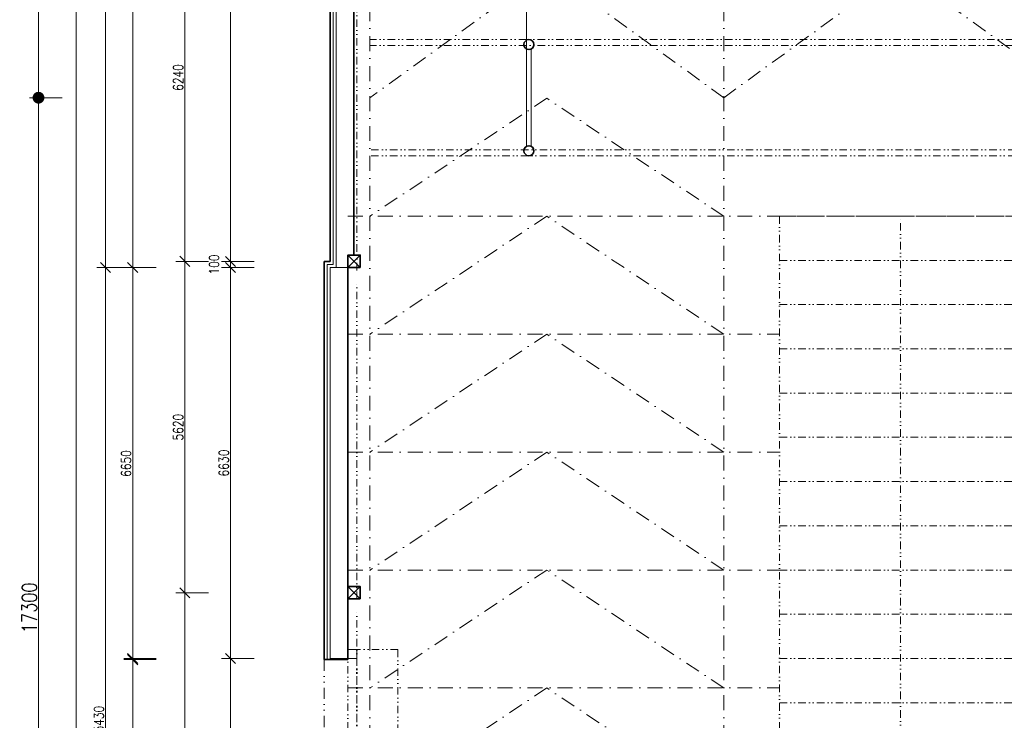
# Model space of a CAD drawing. Header units: millimetres. Extents: x -485339 to 286898, y -1189934 to 1602269.
# Tile 13 of 230: x -281678 to -264980, y -1052326 to -1040445. Entities that reach past the tile are written whole.
import ezdxf

# ---------------------------------------------------------------- set-up
doc = ezdxf.new("R2010")
doc.units = ezdxf.units.MM
doc.header["$LTSCALE"] = 10
doc.linetypes.add('DASHDOT', pattern=[25.4, 12.7, -6.35, 0, -6.35])
doc.linetypes.add('DĚLICÍ2', pattern=[15.875, 6.35, -3.175, 0, -3.175, 0, -3.175])
doc.layers.get('Defpoints').update_dxf_attribs({"lineweight": 0})
for name, color, linetype, lineweight in [('N_dveře', 10, 'Continuous', 18), ('N_kóty', 10, 'Continuous', 18), ('N_čáry_nad', 10, 'DĚLICÍ2', 18), ('N_čáry_obrys', 10, 'Continuous', 35), ('N_čáry_obrys_sokl', 5, 'Continuous', 35), ('N_čáry_obv.plášt', 212, 'Continuous', 18), ('St_kóty', 132, 'Continuous', 18), ('St_sloupy_konstrukce haly', 5, 'Continuous', 35), ('St_sloupy_opláštění_půdorys', 25, 'Continuous', 35), ('St_čáry_nad', 250, 'DĚLICÍ2', 18), ('St_čáry_osy', 250, 'DASHDOT', 18), ('St_čáry_plné', 250, 'Continuous', 18)]:
    doc.layers.add(name, color=color, linetype=linetype, lineweight=lineweight)
doc.styles.get("Standard").update_dxf_attribs({"font": 'simplex.shx', "width": 0.8})
doc.linetypes.add('IZOLACE', pattern='A,0.0001,-0.1,[134,ltypeshp.shx,S=0.1,R=0,X=-0.1,Y=0],-0.2,[134,ltypeshp.shx,S=0.1,R=180,X=0.1,Y=0],-0.1', length=0.4001)
doc.dimstyles.new('stavebníM100', dxfattribs={"dimtxt": 165, "dimasz": 170, "dimexe": 150, "dimexo": 100, "dimgap": 30, "dimtad": 1, "dimdec": 0, "dimtxsty": 'Standard', "dimblk": 'OBLIQUE', "dimcen": -2.5, "dimdle": 150, "dimclrd": 256, "dimclre": 256, "dimclrt": 256, "dimadec": 4, "dimazin": 0, "dimtfac": 1, "dimtdec": 0, "dimtmove": 2, "dimatfit": 3, "dimldrblk": 'OBLIQUE', "dimfxl": 400, "dimfxlon": 1, "dimlwd": -1, "dimlwe": -1, "dimarcsym": 0})
doc.dimstyles.new('stavebníM100_modul', dxfattribs={"dimtxt": 250, "dimasz": 200, "dimexe": 150, "dimexo": 100, "dimgap": 30, "dimtad": 1, "dimdec": 0, "dimtxsty": 'Standard', "dimblk": 'DOT', "dimcen": -2.5, "dimdle": 150, "dimclrd": 256, "dimclre": 256, "dimclrt": 256, "dimadec": 4, "dimazin": 0, "dimtfac": 1, "dimtdec": 0, "dimtmove": 2, "dimatfit": 3, "dimldrblk": 'OBLIQUE', "dimfxl": 400, "dimfxlon": 1, "dimlwd": -1, "dimlwe": -1, "dimarcsym": 0})

# ---------------------------------------------------------------- blocks, each defined once
blk = doc.blocks.new('G$CD8A98CDB')
at = {"layer": 'St_sloupy_konstrukce haly', "color": 250, "lineweight": 18, "ltscale": 2}
for points in [[(-825, 0), (825, 0)], [(-825, -80), (825, -80)]]:
    blk.add_lwpolyline(points, dxfattribs=at)
at = {"layer": 'St_sloupy_konstrukce haly', "ltscale": 2}
for centre in [(-900, -40), (900, -40)]:
    blk.add_circle(centre, 85, dxfattribs=at)
blk = doc.blocks.new('G$C0F2906C7')
at = {"layer": 'St_sloupy_opláštění_půdorys', "ltscale": 2}
blk.add_lwpolyline([(-105, -105), (105, -105), (105, 105), (-105, 105)], close=True, dxfattribs=at)
for points in [[(-105, 105), (105, -105)], [(105, 105), (-105, -105)]]:
    blk.add_lwpolyline(points, dxfattribs=at)
blk = doc.blocks.new('G$CE3D3B369')
at = {"layer": 'St_čáry_osy', "linetype": 'ByBlock', "ltscale": 2}
blk.add_lwpolyline([(0, 0), (12000, 0), (12000, 4100), (0, 4100)], close=True, dxfattribs=at)
for points in [[(750, 4100), (750, 0)], [(1500, 4100), (1500, 0)], [(2250, 4100), (2250, 0)], [(3000, 4100), (3000, 0)], [(3750, 4100), (3750, 0)], [(4500, 4100), (4500, 0)], [(5250, 4100), (5250, 0)], [(6000, 4100), (6000, 0)], [(6750, 4100), (6750, 0)], [(7500, 4100), (7500, 0)], [(8250, 4100), (8250, 0)], [(9000, 4100), (9000, 0)], [(9750, 4100), (9750, 0)], [(10500, 4100), (10500, 0)], [(11250, 4100), (11250, 0)], [(0, 2050), (12000, 2050)]]:
    blk.add_lwpolyline(points, dxfattribs=at)
at = {"layer": 'St_čáry_osy', "ltscale": 2}
blk.add_lwpolyline([(12000, 4100), (12000, 0)], dxfattribs=at)
blk = doc.blocks.new('*U6992')
at = {"layer": 'St_čáry_osy', "ltscale": 2}
blk.add_lwpolyline([(3000, -1000), (0, 1000), (-3000, -1000)], dxfattribs=at)
blk = doc.blocks.new('*U6991')
at = {"layer": 'St_čáry_osy', "ltscale": 2}
for p in [(0, 14000), (0, 12000), (0, 10000), (0, 8000), (0, 6000), (0, 4000), (0, 2000), (0, 0)]:
    blk.add_blockref('*U6992', p, dxfattribs=at)
blk = doc.blocks.new('_Dot')
at = {"color": 0, "linetype": 'ByBlock', "lineweight": -2}
blk.add_line((-0.5, 0), (-1, 0), dxfattribs=at)
at = {"color": 0, "linetype": 'ByBlock', "const_width": 0.5}
blk.add_lwpolyline([(-0.25, 0, 1), (0.25, 0, 1)], format="xyb", close=True, dxfattribs=at)
blk = doc.blocks.new('*D7039')
at = {"layer": 'Defpoints', "color": 0}
for p in [(-273043, -1040868), (-261043, -1040868), (-273043, -1064041)]:
    blk.add_point(p, dxfattribs=at)
at = {"layer": 'St_kóty'}
for p, q in [((-273043, -1063641), (-273043, -1064191)), ((-261043, -1063641), (-261043, -1064191)), ((-261243, -1064041), (-272843, -1064041))]:
    blk.add_line(p, q, dxfattribs=at)
at = {"layer": 'St_kóty', "linetype": 'ByBlock', "xscale": 200, "yscale": 200, "zscale": 200, "rotation": 180}
blk.add_blockref('_Dot', (-273043, -1064041), dxfattribs=at)
at = {"layer": 'St_kóty', "linetype": 'ByBlock', "xscale": 200, "yscale": 200, "zscale": 200}
blk.add_blockref('_Dot', (-261043, -1064041), dxfattribs=at)
at = {"layer": 'St_kóty', "insert": (-267043, -1063886), "char_height": 250, "attachment_point": 5}
blk.add_mtext('12000', dxfattribs=at)
blk = doc.blocks.new('_OBLIQUE')
at = {"color": 0, "linetype": 'ByBlock'}
blk.add_line((-0.5, -0.5), (0.5, 0.5), dxfattribs=at)
blk = doc.blocks.new('*D7040')
at = {"layer": 'Defpoints', "color": 0}
for p in [(-273043, -1040868), (-276413, -1060078), (-276413, -1064041)]:
    blk.add_point(p, dxfattribs=at)
at = {"layer": 'St_kóty'}
for p, q in [((-276413, -1063641), (-276413, -1064191)), ((-273043, -1063641), (-273043, -1064191)), ((-273243, -1064041), (-276213, -1064041))]:
    blk.add_line(p, q, dxfattribs=at)
at = {"layer": 'St_kóty', "linetype": 'ByBlock', "xscale": 200, "yscale": 200, "zscale": 200, "rotation": 180}
blk.add_blockref('_Dot', (-276413, -1064041), dxfattribs=at)
at = {"layer": 'St_kóty', "linetype": 'ByBlock', "xscale": 200, "yscale": 200, "zscale": 200}
blk.add_blockref('_Dot', (-273043, -1064041), dxfattribs=at)
at = {"layer": 'St_kóty', "insert": (-274728, -1063886), "char_height": 250, "attachment_point": 5}
blk.add_mtext('3370', dxfattribs=at)
blk = doc.blocks.new('*D7042')
at = {"layer": 'Defpoints', "color": 0}
for p in [(-279762, -1051278), (-277482, -1051278), (-277482, -1055028)]:
    blk.add_point(p, dxfattribs=at)
at = {"layer": 'St_kóty'}
for p, q in [((-279762, -1051128), (-279762, -1052890)), ((-279362, -1051278), (-279912, -1051278)), ((-279762, -1055178), (-279762, -1053415)), ((-279362, -1055028), (-279912, -1055028))]:
    blk.add_line(p, q, dxfattribs=at)
at = {"layer": 'St_kóty', "linetype": 'ByBlock', "xscale": 170, "yscale": 170, "zscale": 170}
for p, rotation in [((-279762, -1051278), 90), ((-279762, -1055028), 270)]:
    blk.add_blockref('_OBLIQUE', p, dxfattribs=dict(at, rotation=rotation))
at = {"layer": 'St_kóty', "insert": (-279762, -1053153), "char_height": 165, "attachment_point": 5, "rotation": 90}
blk.add_mtext('3750\\P3600', dxfattribs=at)
blk = doc.blocks.new('*D7043')
at = {"layer": 'Defpoints', "color": 0}
for p in [(-279762, -1044648), (-277482, -1044648), (-277582, -1051298)]:
    blk.add_point(p, dxfattribs=at)
at = {"layer": 'St_kóty'}
for p, q in [((-279762, -1051448), (-279762, -1044498)), ((-279362, -1044648), (-279912, -1044648)), ((-279362, -1051298), (-279912, -1051298))]:
    blk.add_line(p, q, dxfattribs=at)
at = {"layer": 'St_kóty', "linetype": 'ByBlock', "xscale": 170, "yscale": 170, "zscale": 170}
for p, rotation in [((-279762, -1044648), 90), ((-279762, -1051298), 270)]:
    blk.add_blockref('_OBLIQUE', p, dxfattribs=dict(at, rotation=rotation))
at = {"layer": 'St_kóty', "insert": (-279874, -1047973), "char_height": 165, "attachment_point": 5, "rotation": 90}
blk.add_mtext('6650', dxfattribs=at)
blk = doc.blocks.new('*D7044')
at = {"layer": 'Defpoints', "color": 0}
for p in [(-279762, -1031958), (-277182, -1031958), (-277482, -1044648)]:
    blk.add_point(p, dxfattribs=at)
at = {"layer": 'St_kóty'}
for p, q in [((-279762, -1044798), (-279762, -1031808)), ((-279362, -1031958), (-279912, -1031958)), ((-279362, -1044648), (-279912, -1044648))]:
    blk.add_line(p, q, dxfattribs=at)
at = {"layer": 'St_kóty', "linetype": 'ByBlock', "xscale": 170, "yscale": 170, "zscale": 170}
for p, rotation in [((-279762, -1031958), 90), ((-279762, -1044648), 270)]:
    blk.add_blockref('_OBLIQUE', p, dxfattribs=dict(at, rotation=rotation))
at = {"layer": 'St_kóty', "insert": (-279874, -1038303), "char_height": 165, "attachment_point": 5, "rotation": 90}
blk.add_mtext('12690', dxfattribs=at)
blk = doc.blocks.new('*D7050')
at = {"layer": 'Defpoints', "color": 0}
for p in [(-277382, -992923), (-280222, -1044648), (-277482, -1044648)]:
    blk.add_point(p, dxfattribs=at)
at = {"layer": 'St_kóty'}
for p, q in [((-280222, -992773), (-280222, -1044798)), ((-279822, -992923), (-280372, -992923)), ((-279822, -1044648), (-280372, -1044648))]:
    blk.add_line(p, q, dxfattribs=at)
at = {"layer": 'St_kóty', "linetype": 'ByBlock', "xscale": 170, "yscale": 170, "zscale": 170}
for p, rotation in [((-280222, -992923), 90), ((-280222, -1044648), 270)]:
    blk.add_blockref('_OBLIQUE', p, dxfattribs=dict(at, rotation=rotation))
at = {"layer": 'St_kóty', "insert": (-280335, -1018785), "char_height": 165, "attachment_point": 5, "rotation": 90}
blk.add_mtext('51725', dxfattribs=at)
blk = doc.blocks.new('*D7051')
at = {"layer": 'Defpoints', "color": 0}
for p in [(-277482, -1044648), (-280222, -1060078), (-277482, -1060078)]:
    blk.add_point(p, dxfattribs=at)
at = {"layer": 'St_kóty'}
for p, q in [((-280222, -1044498), (-280222, -1060228)), ((-279822, -1044648), (-280372, -1044648)), ((-279822, -1060078), (-280372, -1060078))]:
    blk.add_line(p, q, dxfattribs=at)
at = {"layer": 'St_kóty', "linetype": 'ByBlock', "xscale": 170, "yscale": 170, "zscale": 170}
for p, rotation in [((-280222, -1044648), 90), ((-280222, -1060078), 270)]:
    blk.add_blockref('_OBLIQUE', p, dxfattribs=dict(at, rotation=rotation))
at = {"layer": 'St_kóty', "insert": (-280335, -1052363), "char_height": 165, "attachment_point": 5, "rotation": 90}
blk.add_mtext('15430', dxfattribs=at)
blk = doc.blocks.new('*D7052')
at = {"layer": 'Defpoints', "color": 0}
for p in [(-280718, -992923), (-277382, -992923), (-277482, -1060078)]:
    blk.add_point(p, dxfattribs=at)
at = {"layer": 'St_kóty'}
for p, q in [((-280718, -1060228), (-280718, -992773)), ((-280318, -992923), (-280868, -992923)), ((-280318, -1060078), (-280868, -1060078))]:
    blk.add_line(p, q, dxfattribs=at)
at = {"layer": 'St_kóty', "linetype": 'ByBlock', "xscale": 170, "yscale": 170, "zscale": 170}
for p, rotation in [((-280718, -992923), 90), ((-280718, -1060078), 270)]:
    blk.add_blockref('_OBLIQUE', p, dxfattribs=dict(at, rotation=rotation))
at = {"layer": 'St_kóty', "insert": (-280831, -1026500), "char_height": 165, "attachment_point": 5, "rotation": 90}
blk.add_mtext('67155', dxfattribs=at)
blk = doc.blocks.new('*D7054')
at = {"layer": 'Defpoints', "color": 0}
for p in [(-274152, -1017422), (-281359, -1041768), (-274152, -1041768)]:
    blk.add_point(p, dxfattribs=at)
at = {"layer": 'St_kóty'}
for p, q in [((-280959, -1017422), (-281509, -1017422)), ((-281359, -1017622), (-281359, -1041568)), ((-280959, -1041768), (-281509, -1041768))]:
    blk.add_line(p, q, dxfattribs=at)
at = {"layer": 'St_kóty', "linetype": 'ByBlock', "xscale": 200, "yscale": 200, "zscale": 200}
for p, rotation in [((-281359, -1017422), 90), ((-281359, -1041768), 270)]:
    blk.add_blockref('_Dot', p, dxfattribs=dict(at, rotation=rotation))
at = {"layer": 'St_kóty', "insert": (-281514, -1029595), "char_height": 250, "attachment_point": 5, "rotation": 90}
blk.add_mtext('24345', dxfattribs=at)
blk = doc.blocks.new('*D7055')
at = {"layer": 'Defpoints', "color": 0}
for p in [(-274152, -1041768), (-281359, -1059068), (-274152, -1059068)]:
    blk.add_point(p, dxfattribs=at)
at = {"layer": 'St_kóty'}
for p, q in [((-280959, -1041768), (-281509, -1041768)), ((-281359, -1041968), (-281359, -1058868)), ((-280959, -1059068), (-281509, -1059068))]:
    blk.add_line(p, q, dxfattribs=at)
at = {"layer": 'St_kóty', "linetype": 'ByBlock', "xscale": 200, "yscale": 200, "zscale": 200}
for p, rotation in [((-281359, -1041768), 90), ((-281359, -1059068), 270)]:
    blk.add_blockref('_Dot', p, dxfattribs=dict(at, rotation=rotation))
at = {"layer": 'St_kóty', "insert": (-281514, -1050418), "char_height": 250, "attachment_point": 5, "rotation": 90}
blk.add_mtext('17300', dxfattribs=at)
blk = doc.blocks.new('*D7256')
at = {"layer": 'Defpoints', "color": 0}
for p in [(-179483, -1042046), (-276413, -1060078), (-179483, -1065645)]:
    blk.add_point(p, dxfattribs=at)
at = {"layer": 'St_kóty'}
for p, q in [((-276413, -1065245), (-276413, -1065795)), ((-179483, -1065245), (-179483, -1065795)), ((-276563, -1065645), (-179333, -1065645))]:
    blk.add_line(p, q, dxfattribs=at)
at = {"layer": 'St_kóty', "linetype": 'ByBlock', "xscale": 170, "yscale": 170, "zscale": 170, "rotation": 180}
blk.add_blockref('_OBLIQUE', (-276413, -1065645), dxfattribs=at)
at = {"layer": 'St_kóty', "linetype": 'ByBlock', "xscale": 170, "yscale": 170, "zscale": 170}
blk.add_blockref('_OBLIQUE', (-179483, -1065645), dxfattribs=at)
at = {"layer": 'St_kóty', "insert": (-227948, -1065533), "char_height": 165, "attachment_point": 5}
blk.add_mtext('96930', dxfattribs=at)
blk = doc.blocks.new('*D7260')
at = {"layer": 'Defpoints', "color": 0}
for p in [(-278878, -1050163), (-277077, -1050163), (-277077, -1055783)]:
    blk.add_point(p, dxfattribs=at)
at = {"layer": 'St_kóty'}
for p, q in [((-278878, -1055933), (-278878, -1050013)), ((-278478, -1050163), (-279028, -1050163)), ((-278478, -1055783), (-279028, -1055783))]:
    blk.add_line(p, q, dxfattribs=at)
at = {"layer": 'St_kóty', "linetype": 'ByBlock', "xscale": 170, "yscale": 170, "zscale": 170}
for p, rotation in [((-278878, -1050163), 90), ((-278878, -1055783), 270)]:
    blk.add_blockref('_OBLIQUE', p, dxfattribs=dict(at, rotation=rotation))
at = {"layer": 'St_kóty', "insert": (-278990, -1052973), "char_height": 165, "attachment_point": 5, "rotation": 90}
blk.add_mtext('5620', dxfattribs=at)
blk = doc.blocks.new('*D7261')
at = {"layer": 'Defpoints', "color": 0}
for p in [(-278878, -1044543), (-277077, -1044543), (-277077, -1050163)]:
    blk.add_point(p, dxfattribs=at)
at = {"layer": 'St_kóty'}
for p, q in [((-278878, -1050313), (-278878, -1044393)), ((-278478, -1044543), (-279028, -1044543)), ((-278478, -1050163), (-279028, -1050163))]:
    blk.add_line(p, q, dxfattribs=at)
at = {"layer": 'St_kóty', "linetype": 'ByBlock', "xscale": 170, "yscale": 170, "zscale": 170}
for p, rotation in [((-278878, -1044543), 90), ((-278878, -1050163), 270)]:
    blk.add_blockref('_OBLIQUE', p, dxfattribs=dict(at, rotation=rotation))
at = {"layer": 'St_kóty', "insert": (-278990, -1047353), "char_height": 165, "attachment_point": 5, "rotation": 90}
blk.add_mtext('5620', dxfattribs=at)
blk = doc.blocks.new('*D7262')
at = {"layer": 'Defpoints', "color": 0}
for p in [(-278878, -1038303), (-277077, -1038303), (-277077, -1044543)]:
    blk.add_point(p, dxfattribs=at)
at = {"layer": 'St_kóty'}
for p, q in [((-278878, -1044693), (-278878, -1038153)), ((-278478, -1038303), (-279028, -1038303)), ((-278478, -1044543), (-279028, -1044543))]:
    blk.add_line(p, q, dxfattribs=at)
at = {"layer": 'St_kóty', "linetype": 'ByBlock', "xscale": 170, "yscale": 170, "zscale": 170}
for p, rotation in [((-278878, -1038303), 90), ((-278878, -1044543), 270)]:
    blk.add_blockref('_OBLIQUE', p, dxfattribs=dict(at, rotation=rotation))
at = {"layer": 'St_kóty', "insert": (-278990, -1041423), "char_height": 165, "attachment_point": 5, "rotation": 90}
blk.add_mtext('6240', dxfattribs=at)
blk = doc.blocks.new('G$C1D1D6D4C')
at = {"layer": 'N_dveře', "linetype": 'DĚLICÍ2', "ltscale": 2}
for points in [[(-850, 150), (-850, -3900)], [(-850, 150), (-150, 150)], [(-150, 0), (-150, -3750)], [(0, -3750), (0, 0)], [(-850, -3900), (-150, -3900)]]:
    blk.add_lwpolyline(points, dxfattribs=at)
at = {"layer": 'N_dveře'}
blk.add_lwpolyline([(0, 0), (-150, 0), (-150, 150), (0, 150)], close=True, dxfattribs=at)
at = {"layer": 'N_dveře', "linetype": 'DĚLICÍ2', "ltscale": 2}
blk.add_lwpolyline([(0, -3750), (-150, -3750), (-150, -3900), (0, -3900)], close=True, dxfattribs=at)
blk = doc.blocks.new('*D7292')
at = {"layer": 'Defpoints', "color": 0}
for p in [(-278103, -1051278), (-277249, -1051278), (-277249, -1055028)]:
    blk.add_point(p, dxfattribs=at)
at = {"layer": 'N_kóty'}
for p, q in [((-278103, -1051128), (-278103, -1052890)), ((-277703, -1051278), (-278253, -1051278)), ((-278103, -1055178), (-278103, -1053415)), ((-277703, -1055028), (-278253, -1055028))]:
    blk.add_line(p, q, dxfattribs=at)
at = {"layer": 'N_kóty', "linetype": 'ByBlock', "xscale": 170, "yscale": 170, "zscale": 170}
for p, rotation in [((-278103, -1051278), 90), ((-278103, -1055028), 270)]:
    blk.add_blockref('_OBLIQUE', p, dxfattribs=dict(at, rotation=rotation))
at = {"layer": 'N_kóty', "insert": (-278103, -1053153), "char_height": 165, "attachment_point": 5, "rotation": 90}
blk.add_mtext('3750\\P3600', dxfattribs=at)
blk = doc.blocks.new('*D7293')
at = {"layer": 'Defpoints', "color": 0}
for p in [(-278103, -1044648), (-277249, -1044648), (-277249, -1051278)]:
    blk.add_point(p, dxfattribs=at)
at = {"layer": 'N_kóty'}
for p, q in [((-278103, -1051428), (-278103, -1044498)), ((-277703, -1044648), (-278253, -1044648)), ((-277703, -1051278), (-278253, -1051278))]:
    blk.add_line(p, q, dxfattribs=at)
at = {"layer": 'N_kóty', "linetype": 'ByBlock', "xscale": 170, "yscale": 170, "zscale": 170}
for p, rotation in [((-278103, -1044648), 90), ((-278103, -1051278), 270)]:
    blk.add_blockref('_OBLIQUE', p, dxfattribs=dict(at, rotation=rotation))
at = {"layer": 'N_kóty', "insert": (-278216, -1047963), "char_height": 165, "attachment_point": 5, "rotation": 90}
blk.add_mtext('6630', dxfattribs=at)
blk = doc.blocks.new('*D7294')
at = {"layer": 'Defpoints', "color": 0}
for p in [(-278103, -1044548), (-277069, -1044548), (-277249, -1044648)]:
    blk.add_point(p, dxfattribs=at)
at = {"layer": 'N_kóty'}
for p, q in [((-278103, -1044798), (-278103, -1044398)), ((-277703, -1044548), (-278253, -1044548)), ((-277703, -1044648), (-278253, -1044648))]:
    blk.add_line(p, q, dxfattribs=at)
at = {"layer": 'N_kóty', "linetype": 'ByBlock', "xscale": 170, "yscale": 170, "zscale": 170}
for p, rotation in [((-278103, -1044548), 90), ((-278103, -1044648), 270)]:
    blk.add_blockref('_OBLIQUE', p, dxfattribs=dict(at, rotation=rotation))
at = {"layer": 'N_kóty', "insert": (-278381, -1044598), "char_height": 165, "attachment_point": 5, "rotation": 90}
blk.add_mtext('100', dxfattribs=at)
blk = doc.blocks.new('*D7309')
at = {"layer": 'Defpoints', "color": 0}
for p in [(-278103, -1014303), (-276413, -1014303), (-276513, -1044548)]:
    blk.add_point(p, dxfattribs=at)
at = {"layer": 'N_kóty'}
for p, q in [((-278103, -1044698), (-278103, -1014153)), ((-277703, -1014303), (-278253, -1014303)), ((-277703, -1044548), (-278253, -1044548))]:
    blk.add_line(p, q, dxfattribs=at)
at = {"layer": 'N_kóty', "linetype": 'ByBlock', "xscale": 170, "yscale": 170, "zscale": 170}
for p, rotation in [((-278103, -1014303), 90), ((-278103, -1044548), 270)]:
    blk.add_blockref('_OBLIQUE', p, dxfattribs=dict(at, rotation=rotation))
at = {"layer": 'N_kóty', "insert": (-278216, -1029425), "char_height": 165, "attachment_point": 5, "rotation": 90}
blk.add_mtext('30245', dxfattribs=at)

msp = doc.modelspace()

# ---------------------------------------------------------------- linework, layer by layer
at = {"layer": 'Defpoints', "ltscale": 2}
msp.add_lwpolyline([(-273082.7, -1041767.6), (-273082.7, -1017422.6)], dxfattribs=at)
at = {"layer": 'N_čáry_nad', "ltscale": 3}
msp.add_lwpolyline([(-276512.7, -1051297.6), (-276512.7, -1055007.6)], dxfattribs=at)
at = {"layer": 'N_čáry_obrys', "ltscale": 2}
for points in [[(-276412.7, -1044547.6), (-276412.7, -1014302.6)], [(-276512.7, -1044547.6), (-276512.7, -1051297.6)], [(-276412.7, -1044547.6), (-276512.7, -1044547.6)], [(-276112.7, -1051297.6), (-276512.7, -1051297.6)]]:
    msp.add_lwpolyline(points, dxfattribs=at)
at = {"layer": 'N_čáry_obrys'}
msp.add_lwpolyline([(-276112.7, -1051297.6), (-276112.7, -1051277.6)], dxfattribs=at)
at = {"layer": 'N_čáry_obrys_sokl', "ltscale": 2}
msp.add_lwpolyline([(-276012.7, -1044437.6), (-276012.7, -1038407.6)], dxfattribs=at)
at = {"layer": 'N_čáry_obv.plášt', "linetype": 'IZOLACE', "ltscale": 10}
for points in [[(-276362.7, -1044597.6), (-276362.7, -1014302.6)], [(-276462.7, -1044597.6), (-276462.7, -1051277.6)], [(-276362.7, -1044597.6), (-276462.7, -1044597.6)]]:
    msp.add_lwpolyline(points, dxfattribs=at)
at = {"layer": 'N_čáry_obv.plášt', "linetype": 'IZOLACE', "ltscale": 2}
msp.add_lwpolyline([(-276112.7, -1051287.6), (-276512.7, -1051287.6)], dxfattribs=at)
at = {"layer": 'St_sloupy_konstrukce haly', "ltscale": 2}
msp.add_lwpolyline([(-276112.7, -1044647.6), (-276112.7, -1051277.6)], dxfattribs=at)
at = {"layer": 'St_čáry_nad', "ltscale": 2}
for points in [[(-275957.7, -1044697.6), (-275957.7, -1011656.9)], [(-179683, -1040782.6), (-275737.7, -1040782.6)], [(-179683, -1040882.6), (-275737.7, -1040882.6)], [(-210462.7, -1042652.6), (-275737.7, -1042652.6)], [(-210462.7, -1042752.6), (-275737.7, -1042752.6)], [(-275957.7, -1050267.6), (-275957.7, -1044907.6)], [(-275957.7, -1055837.6), (-275957.7, -1050477.6)]]:
    msp.add_lwpolyline(points, dxfattribs=at)
at = {"layer": 'St_čáry_osy', "ltscale": 2}
for points in [[(-275737.7, -1059777.6), (-275737.7, -1011656.9)], [(-269737.7, -1059777.6), (-269737.7, -1011656.9)], [(-269737.7, -1041767.6), (-272737.7, -1039595.1), (-275737.7, -1041767.6)], [(-269737.7, -1041767.6), (-266742, -1039595.1), (-263737.7, -1041767.6)], [(-276112.7, -1043777.6), (-210362.7, -1043777.6)], [(-276112.7, -1045777.6), (-268805, -1045777.6)], [(-276112.7, -1047777.6), (-268792, -1047777.6)], [(-276112.7, -1049777.6), (-268792, -1049777.6)], [(-276112.7, -1051777.6), (-268792, -1051777.6)]]:
    msp.add_lwpolyline(points, dxfattribs=at)
at = {"layer": 'St_čáry_plné', "ltscale": 2}
for points in [[(-276312.7, -1044647.6), (-276312.7, -1014302.6)], [(-276412.7, -1044647.6), (-276412.7, -1051277.6)], [(-276112.7, -1044647.6), (-276412.7, -1044647.6)], [(-276112.7, -1051277.6), (-276412.7, -1051277.6)]]:
    msp.add_lwpolyline(points, dxfattribs=at)

# ---------------------------------------------------------------- block references
at = {"layer": 'N_čáry_obrys', "xscale": -1}
msp.add_blockref('G$C1D1D6D4C', (-276112.7, -1051277.6), dxfattribs=at)
at = {"layer": 'St_sloupy_konstrukce haly', "ltscale": 2, "rotation": 90}
msp.add_blockref('G$CD8A98CDB', (-273082.7, -1041767.6), dxfattribs=at)
at = {"layer": 'St_sloupy_opláštění_půdorys', "ltscale": 2, "rotation": 90}
for p in [(-276007.7, -1044542.6), (-276007.7, -1050162.6)]:
    msp.add_blockref('G$C0F2906C7', p, dxfattribs=at)
at = {"layer": 'St_čáry_nad', "ltscale": 2, "rotation": 90}
msp.add_blockref('G$CE3D3B369', (-264692, -1055777.6), dxfattribs=at)
at = {"layer": 'St_čáry_osy', "ltscale": 2}
msp.add_blockref('*U6991', (-272737.7, -1056777.6), dxfattribs=at)

# ---------------------------------------------------------------- dimensions: what is measured, and where the dimension line sits
at = {"layer": 'N_kóty'}
for base, p1, p2, picture, middle in [((-278103.5, -1014302.6), (-276512.7, -1044547.6), (-276412.7, -1014302.6), '*D7309', (-278216, -1029425.1)), ((-278103.5, -1044547.6), (-277249.1, -1044647.6), (-277069.1, -1044547.6), '*D7294', (-278381, -1044597.6)), ((-278103.5, -1044647.6), (-277249.1, -1051277.6), (-277249.1, -1044647.6), '*D7293', (-278216, -1047962.6))]:
    dim = msp.add_linear_dim(base=base, p1=p1, p2=p2, angle=90, dimstyle='stavebníM100', dxfattribs=at)
    dim.commit()
    dim.dimension.update_dxf_attribs({"geometry": picture, "text_midpoint": middle})
dim = msp.add_linear_dim(base=(-278103.5, -1051277.6), p1=(-277249.1, -1055027.6), p2=(-277249.1, -1051277.6), angle=90, text='<>\\P3600', dimstyle='stavebníM100', override={"dimtxsty": 'Standard'}, dxfattribs=at)
dim.commit()
dim.dimension.update_dxf_attribs({"geometry": '*D7292', "text_midpoint": (-278103.5, -1053152.6), "dimtype": 160})
at = {"layer": 'St_kóty'}
for base, p1, p2, picture, middle in [((-280718.2, -992922.8), (-277481.9, -1060077.6), (-277381.9, -992922.8), '*D7052', (-280830.7, -1026500.2)), ((-278877.9, -1038302.6), (-277076.9, -1044542.6), (-277076.9, -1038302.6), '*D7262', (-278990.4, -1041422.6)), ((-278877.9, -1044542.6), (-277076.9, -1050162.6), (-277076.9, -1044542.6), '*D7261', (-278990.4, -1047352.6)), ((-280222, -1060077.6), (-277481.9, -1044647.6), (-277481.9, -1060077.6), '*D7051', (-280334.5, -1052362.6)), ((-278877.9, -1050162.6), (-277076.9, -1055782.6), (-277076.9, -1050162.6), '*D7260', (-278990.4, -1052972.6))]:
    dim = msp.add_linear_dim(base=base, p1=p1, p2=p2, angle=90, dimstyle='stavebníM100', override={"dimtxsty": 'Standard', "dimldrblk": 'OBLIQUE'}, dxfattribs=at)
    dim.commit()
    dim.dimension.update_dxf_attribs({"geometry": picture, "text_midpoint": middle})
for base, p1, p2, dimstyle, picture, middle in [((-280222, -1044647.6), (-277381.9, -992922.8), (-277481.9, -1044647.6), 'stavebníM100', '*D7050', (-280334.5, -1018785.2)), ((-281359, -1041767.6), (-274151.9, -1017422.3), (-274151.9, -1041767.6), 'stavebníM100_modul', '*D7054', (-281514, -1029594.9)), ((-279761.7, -1031957.6), (-277481.9, -1044647.6), (-277181.9, -1031957.6), 'stavebníM100', '*D7044', (-279874.2, -1038302.6)), ((-281359, -1059067.6), (-274151.9, -1041767.6), (-274151.9, -1059067.6), 'stavebníM100_modul', '*D7055', (-281514, -1050417.6)), ((-279761.7, -1044647.6), (-277581.9, -1051297.6), (-277481.9, -1044647.6), 'stavebníM100', '*D7043', (-279874.2, -1047972.6))]:
    dim = msp.add_linear_dim(base=base, p1=p1, p2=p2, angle=90, dimstyle=dimstyle, dxfattribs=at)
    dim.commit()
    dim.dimension.update_dxf_attribs({"geometry": picture, "text_midpoint": middle})
for base, p1, p2, dimstyle, picture, middle in [((-276412.7, -1064041.5), (-273042.7, -1040867.6), (-276412.7, -1060077.6), 'stavebníM100_modul', '*D7040', (-274727.7, -1063886.5)), ((-179483, -1065645.1), (-276412.7, -1060077.6), (-179483, -1042045.8), 'stavebníM100', '*D7256', (-227947.9, -1065532.6))]:
    dim = msp.add_linear_dim(base=base, p1=p1, p2=p2, dimstyle=dimstyle, override={"dimtxsty": 'Standard', "dimldrblk": 'OBLIQUE'}, dxfattribs=at)
    dim.commit()
    dim.dimension.update_dxf_attribs({"geometry": picture, "text_midpoint": middle})
dim = msp.add_linear_dim(base=(-273042.7, -1064041.5), p1=(-261042.7, -1040867.6), p2=(-273042.7, -1040867.6), dimstyle='stavebníM100_modul', dxfattribs=at)
dim.commit()
dim.dimension.update_dxf_attribs({"geometry": '*D7039', "text_midpoint": (-267042.7, -1063886.5)})
dim = msp.add_linear_dim(base=(-279761.7, -1051277.6), p1=(-277481.9, -1055027.6), p2=(-277481.9, -1051277.6), angle=90, text='<>\\P3600', dimstyle='stavebníM100', override={"dimtxsty": 'Standard'}, dxfattribs=at)
dim.commit()
dim.dimension.update_dxf_attribs({"geometry": '*D7042', "text_midpoint": (-279761.7, -1053152.6), "dimtype": 160})

doc.saveas('drawing.dxf')
